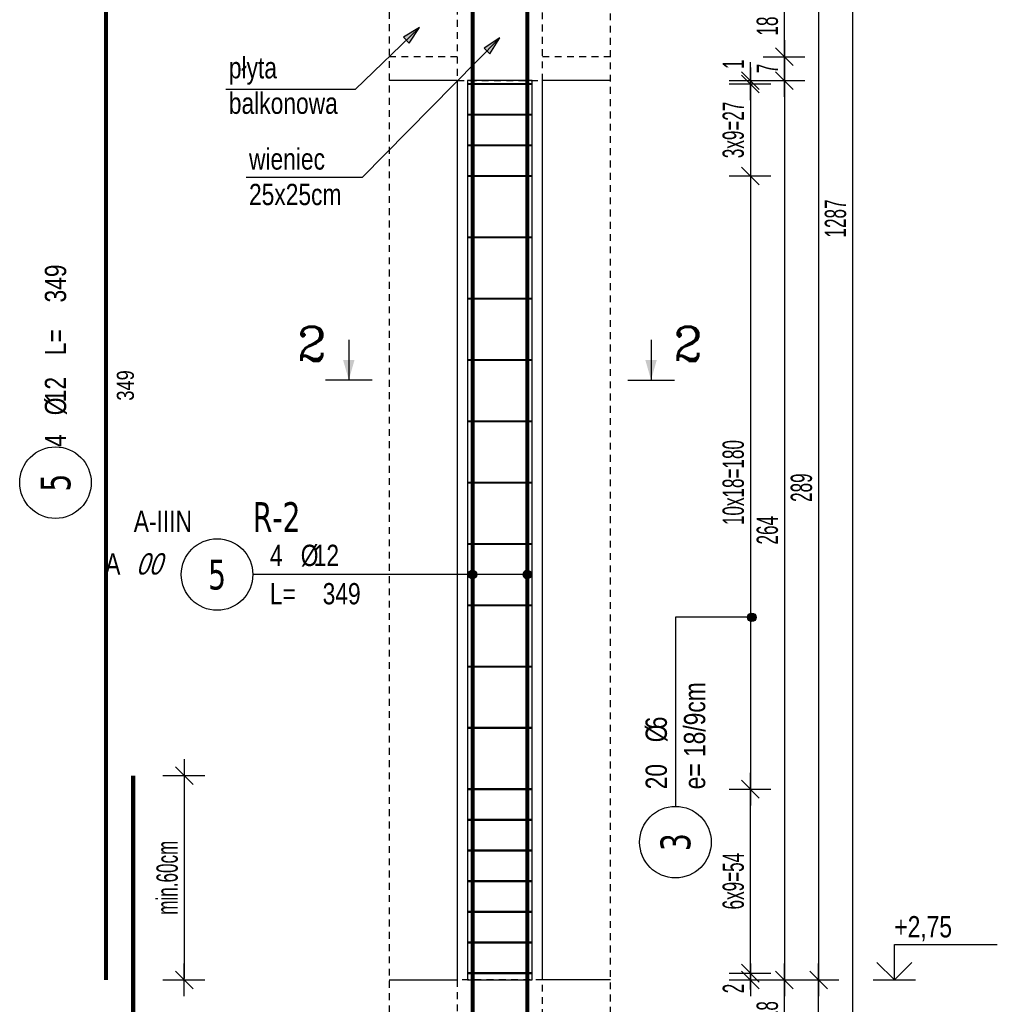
# Model space of a CAD drawing. Header units: millimetres. Extents: x 11988 to 14650, y -1596 to 604.
# Tile 13 of 38: x 12319 to 12606, y -535 to -246. Entities that reach past the tile are written whole.
import ezdxf
from ezdxf.enums import TextEntityAlignment as Align

# ---------------------------------------------------------------- set-up
doc = ezdxf.new("R2010")
doc.units = ezdxf.units.MM
doc.header["$LTSCALE"] = 10
doc.linetypes.add('MP', pattern=[0.36, 0.2, -0.16])
for name, color, linetype in [('BA_txg', 3, 'Continuous'), ('BA_wic', 1, 'Continuous'), ('BA_wis', 2, 'Continuous'), ('BA_wym', 1, 'Continuous'), ('BZ_kot', 7, 'Continuous'), ('BZ_odn', 1, 'Continuous'), ('BZ_opi1', 7, 'Continuous'), ('BZ_opi2', 4, 'Continuous'), ('BZ_opi3', 30, 'Continuous'), ('BZ_opi4', 53, 'Continuous'), ('BZ_P_roz', 11, 'Continuous'), ('BZ_P_wid', 3, 'Continuous'), ('BZ_P_wyc', 134, 'Continuous'), ('BZ_txs', 2, 'Continuous'), ('BZ_wym', 1, 'Continuous')]:
    doc.layers.add(name, color=color, linetype=linetype)
doc.layers.add('BZ_obroz', color=137, linetype='Continuous', plot=False)
doc.layers.add('BZ_pom', color=6, linetype='Continuous', plot=False)
doc.styles.add('BIKTBG', font='tahoma.ttf', dxfattribs={"width": 0.85})
doc.styles.add('BIKTC', font='bikromsw.shx', dxfattribs={"width": 0.85})
doc.styles.add('BIKTS', font='bikromsw.shx', dxfattribs={"width": 0.8})
doc.styles.add('BIKWYM', font='bikromsw.shx', dxfattribs={"width": 0.6})
doc.styles.add('ROMANC', font='ROMANC.SHX')
doc.dimstyles.new('BA_KR_25_cm', dxfattribs={"dimscale": 0.25, "dimtxt": 25, "dimasz": 1.666667, "dimexe": 24, "dimexo": 0, "dimgap": 0, "dimtad": 0, "dimdec": 1, "dimrnd": 0.5, "dimzin": 9, "dimdsep": 46, "dimtxsty": 'BIKWYM', "dimblk": 'WYM-KR', "dimcen": 0, "dimdle": 20, "dimclrd": 256, "dimclre": 256, "dimclrt": 2, "dimadec": 0, "dimazin": 0, "dimtfac": 0.033333, "dimtdec": 1, "dimtmove": 0, "dimatfit": 3, "dimldrblk": 'WYM-KR', "dimfxl": 25, "dimfxlon": 1, "dimtvp": 0.8, "dimtolj": 1, "dimarcsym": 0})
doc.dimstyles.new('BZ_KP_25_cm', dxfattribs={"dimscale": 0.25, "dimtxt": 25, "dimasz": 1.666667, "dimexe": 24, "dimexo": 0, "dimgap": 0, "dimtad": 0, "dimdec": 1, "dimrnd": 0.5, "dimzin": 9, "dimdsep": 46, "dimtxsty": 'BIKWYM', "dimblk": 'WYM-KR', "dimblk1": 'WYM-KP', "dimblk2": 'WYM-KP', "dimsah": 1, "dimcen": 0, "dimdle": 20, "dimclrd": 256, "dimclre": 256, "dimclrt": 7, "dimadec": 0, "dimazin": 0, "dimtfac": 0.033333, "dimtdec": 1, "dimtmove": 0, "dimatfit": 3, "dimldrblk": 'WYM-KP', "dimfxl": 1, "dimtvp": 0.8, "dimtolj": 1, "dimarcsym": 0})
doc.dimstyles.new('BZ_ST_25_cm', dxfattribs={"dimscale": 0.25, "dimtxt": 25, "dimasz": 1.666667, "dimexe": 24, "dimexo": 0, "dimgap": 0, "dimtad": 0, "dimdec": 1, "dimrnd": 0.5, "dimdsep": 46, "dimtxsty": 'BIKWYM', "dimblk": 'WYM-ST', "dimcen": 0, "dimdle": 20, "dimclrd": 256, "dimclre": 256, "dimclrt": 7, "dimadec": 0, "dimazin": 0, "dimtfac": 0.033333, "dimtdec": 1, "dimtix": 1, "dimtmove": 2, "dimatfit": 3, "dimldrblk": 'WYM-ST', "dimfxl": 1, "dimtvp": 0.8, "dimtolj": 1, "dimtzin": 0, "dimarcsym": 0})

# ---------------------------------------------------------------- blocks, each defined once
blk = doc.blocks.new('ST2')
blk.add_line((13.77, 0), (0, 0))
blk.add_solid([(6.84, -1.95), (6.84, 1.95), (0, 0)])
blk = doc.blocks.new('eprzh')
blk.add_line((-47.9, 0), (47.9, 0))
at = {"xscale": 6, "yscale": 6, "zscale": 6, "rotation": 90}
blk.add_blockref('ST2', (0, 0), dxfattribs=at)
at = {"style": 'ROMANC'}
blk.add_attdef('PRZ', text='', height=70, dxfattribs=at).set_placement((76, 39.4), align=Align.CENTER)
blk = doc.blocks.new('WYM-KP')
blk.add_hatch(color=256).paths.add_polyline_path([(3, 0, 1), (-3, 0, 1)])
blk.add_circle((0, 0), 3)
blk = doc.blocks.new('WYM-KR')
at = {"linetype": 'ByBlock'}
blk.add_line((11.52, 0), (-11.52, 0), dxfattribs=at)
at = {"color": 7, "linetype": 'ByBlock'}
blk.add_line((6.24, 6.24), (-6.24, -6.24), dxfattribs=at)
blk = doc.blocks.new('bik_BlkOpPret', base_point=(608.5, -87.83))
at = {"layer": 'BZ_opi1', "style": 'BIKTS', "width": 0.8}
for tag, p in [('SZTUK', (567.31, -85.33)), ('PRZEDR_FI', (581.12, -85.33)), ('PRZEKROJ', (584.93, -85.33)), ('PRZEDR_L', (567.31, -96.58)), ('DLUGOSC', (582.78, -96.58)), ('UWAGA', (567.31, -105.33))]:
    blk.add_attdef(tag, p, '', height=6.25, dxfattribs=at)
at = {"layer": 'BZ_opi2', "style": 'BIKTBG', "width": 0.8}
blk.add_attdef('NUMER', text='', height=8.75, dxfattribs=at).set_placement((551.81, -87.83), align=Align.MIDDLE_CENTER)
at = {"layer": 'BZ_pom', "width": 0.8}
for tag, p, height, style in [('POZYCJA', (562.31, -75.33), 8.75, 'BIKTBG'), ('GATUNEK', (526.97, -75.33), 6.25, 'BIKTS'), ('METODA_L', (520.17, -87.83), 6.25, 'BIKTS'), ('EURO_KOD', (529.45, -87.83), 6.25, 'BIKTS')]:
    blk.add_attdef(tag, p, '', height=height, dxfattribs=dict(at, style=style))
at = {"layer": 'BZ_wym', "width": 0.8}
for tag, p, height, style, flags in [('PRZEDR_NR', (567.31, -114.71), 8.75, 'BIKTBG', 1), ('PRZEDR_SZT', (567.31, -124.08), 6.25, 'BIKTS', 1), ('TYP_PRETA', (567.31, -133.46), 6.25, 'BIKTS', 3), ('EURO_KOD_SEGMENTY', (580.88, -142.83), 6.25, 'BIKTS', 3), ('HAK_1', (567.31, -152.21), 6.25, 'BIKTS', 3), ('HAK_2', (567.31, -161.58), 6.25, 'BIKTS', 3), ('ID', (567.31, -170.96), 6.25, 'BIKTS', 3), ('ID_C', (567.31, -180.33), 6.25, 'BIKTS', 3), ('b_atr_0', (567.31, -189.71), 6.25, 'BIKTS', 3)]:
    blk.add_attdef(tag, p, '', height=height, dxfattribs=dict(at, style=style, flags=flags))
blk = doc.blocks.new('bik_BlkOpPretW', base_point=(917.65, 307.46))
at = {"layer": 'BZ_opi2', "style": 'BIKTBG', "width": 0.8}
blk.add_attdef('NUMER', text='', height=8.75, dxfattribs=at).set_placement((933.15, 307.46), align=Align.MIDDLE_CENTER)
at = {"layer": 'BZ_opi4', "style": 'BIKTS', "width": 0.8}
for tag, p in [('SZTUK', (943.38, 304.33)), ('PRZEDR_FI', (952.43, 304.33)), ('PRZEKROJ', (956.24, 304.33)), ('PRZEDR_L', (970.04, 304.33)), ('DLUGOSC', (985.52, 304.33))]:
    blk.add_attdef(tag, p, '', height=6.25, dxfattribs=at)
at = {"layer": 'BZ_pom', "width": 0.8}
for tag, p, height, style, flags in [('POZYCJA', (943.38, 294.96), 8.75, 'BIKTBG', 3), ('GATUNEK', (943.38, 285.58), 6.25, 'BIKTS', 1), ('METODA_L', (943.38, 266.83), 6.25, 'BIKTS', 3)]:
    blk.add_attdef(tag, p, '', height=height, dxfattribs=dict(at, style=style, flags=flags))
at = {"layer": 'BZ_wym', "width": 0.8}
for tag, p, height, style, flags in [('UWAGA', (943.38, 276.21), 6.25, 'BIKTS', 1), ('TYP_PRETA', (943.38, 257.46), 6.25, 'BIKTS', 3), ('PRZEDR_NR', (943.38, 248.08), 8.75, 'BIKTBG', 1), ('PRZEDR_SZT', (943.38, 238.71), 6.25, 'BIKTS', 1), ('EURO_KOD', (943.38, 229.33), 6.25, 'BIKTS', 3), ('EURO_KOD_SEGMENTY', (956.95, 229.33), 6.25, 'BIKTS', 3), ('HAK_1', (943.38, 219.96), 6.25, 'BIKTS', 3), ('HAK_2', (943.38, 210.58), 6.25, 'BIKTS', 3), ('ID', (943.38, 201.21), 6.25, 'BIKTS', 3), ('ID_C', (943.38, 191.83), 6.25, 'BIKTS', 3), ('b_atr_0', (943.38, 182.46), 6.25, 'BIKTS', 3)]:
    blk.add_attdef(tag, p, '', height=height, dxfattribs=dict(at, style=style, flags=flags))
blk = doc.blocks.new('*D90')
at = {"layer": 'BA_wym', "lineweight": -2}
for p, q in [((12361.51, -468.34), (12373.76, -468.34)), ((12367.76, -468.76), (12367.76, -527.92)), ((12361.51, -528.34), (12373.76, -528.34))]:
    blk.add_line(p, q, dxfattribs=at)
at = {"layer": 'Defpoints', "color": 0}
for p in [(12352.76, -468.34), (12344.76, -528.34), (12367.76, -528.34)]:
    blk.add_point(p, dxfattribs=at)
at = {"layer": 'BA_wym', "lineweight": -2, "xscale": 0.4166666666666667, "yscale": 0.4166666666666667, "zscale": 0.4166666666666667}
for p, rotation in [((12367.76, -468.34), 90), ((12367.76, -528.34), 270)]:
    blk.add_blockref('WYM-KR', p, dxfattribs=dict(at, rotation=rotation))
at = {"layer": 'BA_wym', "color": 2, "insert": (12362.76, -498.34), "char_height": 6.25, "attachment_point": 5, "rotation": 90, "style": 'BIKWYM'}
blk.add_mtext('\\A1;min.60cm', dxfattribs=at)
blk = doc.blocks.new('*D99')
at = {"layer": 'BA_wym', "lineweight": -2}
for p, q in [((12533.88, -525.92), (12533.88, -525.51)), ((12527.63, -526.34), (12539.88, -526.34)), ((12527.63, -528.34), (12539.88, -528.34)), ((12533.88, -526.34), (12533.88, -528.34)), ((12533.88, -528.76), (12533.88, -532.51))]:
    blk.add_line(p, q, dxfattribs=at)
at = {"layer": 'Defpoints', "color": 0}
for p in [(12469.88, -526.34), (12492.88, -528.34), (12533.88, -528.34)]:
    blk.add_point(p, dxfattribs=at)
at = {"layer": 'BA_wym', "lineweight": -2, "xscale": 0.4166666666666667, "yscale": 0.4166666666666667, "zscale": 0.4166666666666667}
for p, rotation in [((12533.88, -526.34), 270), ((12533.88, -528.34), 90)]:
    blk.add_blockref('WYM-KR', p, dxfattribs=dict(at, rotation=rotation))
at = {"layer": 'BA_wym', "color": 2, "insert": (12528.88, -530.84), "char_height": 6.25, "attachment_point": 5, "rotation": 90, "style": 'BIKWYM'}
blk.add_mtext('\\A1;2', dxfattribs=at)
blk = doc.blocks.new('*D100')
at = {"layer": 'BA_wym', "lineweight": -2}
for p, q in [((12527.63, -472.34), (12539.88, -472.34)), ((12533.88, -525.92), (12533.88, -472.76)), ((12527.63, -526.34), (12539.88, -526.34))]:
    blk.add_line(p, q, dxfattribs=at)
at = {"layer": 'Defpoints', "color": 0}
for p in [(12469.88, -472.34), (12533.88, -472.34), (12469.88, -526.34)]:
    blk.add_point(p, dxfattribs=at)
at = {"layer": 'BA_wym', "lineweight": -2, "xscale": 0.4166666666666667, "yscale": 0.4166666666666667, "zscale": 0.4166666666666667}
for p, rotation in [((12533.88, -472.34), 90), ((12533.88, -526.34), 270)]:
    blk.add_blockref('WYM-KR', p, dxfattribs=dict(at, rotation=rotation))
at = {"layer": 'BA_wym', "color": 2, "insert": (12528.88, -499.34), "char_height": 6.25, "attachment_point": 5, "rotation": 90, "style": 'BIKWYM'}
blk.add_mtext('\\A1;6x9=54', dxfattribs=at)
blk = doc.blocks.new('*D101')
at = {"layer": 'BA_wym', "lineweight": -2}
for p, q in [((12527.63, -292.34), (12539.88, -292.34)), ((12533.88, -292.76), (12533.88, -471.92)), ((12527.63, -472.34), (12539.88, -472.34))]:
    blk.add_line(p, q, dxfattribs=at)
at = {"layer": 'Defpoints', "color": 0}
for p in [(12469.88, -292.34), (12469.88, -472.34), (12533.88, -472.34)]:
    blk.add_point(p, dxfattribs=at)
at = {"layer": 'BA_wym', "lineweight": -2, "xscale": 0.4166666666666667, "yscale": 0.4166666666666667, "zscale": 0.4166666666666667}
for p, rotation in [((12533.88, -292.34), 90), ((12533.88, -472.34), 270)]:
    blk.add_blockref('WYM-KR', p, dxfattribs=dict(at, rotation=rotation))
at = {"layer": 'BA_wym', "color": 2, "insert": (12528.88, -382.34), "char_height": 6.25, "attachment_point": 5, "rotation": 90, "style": 'BIKWYM'}
blk.add_mtext('\\A1;10x18=180', dxfattribs=at)
blk = doc.blocks.new('*D102')
at = {"layer": 'BA_wym', "lineweight": -2}
for p, q in [((12527.63, -265.34), (12539.88, -265.34)), ((12533.88, -264.92), (12533.88, -264.51)), ((12533.88, -265.34), (12533.88, -292.34)), ((12527.63, -292.34), (12539.88, -292.34)), ((12533.88, -292.76), (12533.88, -293.17))]:
    blk.add_line(p, q, dxfattribs=at)
at = {"layer": 'Defpoints', "color": 0}
for p in [(12469.88, -265.34), (12469.88, -292.34), (12533.88, -292.34)]:
    blk.add_point(p, dxfattribs=at)
at = {"layer": 'BA_wym', "lineweight": -2, "xscale": 0.4166666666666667, "yscale": 0.4166666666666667, "zscale": 0.4166666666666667}
for p, rotation in [((12533.88, -265.34), 270), ((12533.88, -292.34), 90)]:
    blk.add_blockref('WYM-KR', p, dxfattribs=dict(at, rotation=rotation))
at = {"layer": 'BA_wym', "color": 2, "insert": (12528.88, -278.84), "char_height": 6.25, "attachment_point": 5, "rotation": 90, "style": 'BIKWYM'}
blk.add_mtext('\\A1;3x9=27', dxfattribs=at)
blk = doc.blocks.new('*D103')
at = {"layer": 'BA_wym', "lineweight": -2}
for p, q in [((12533.88, -263.92), (12533.88, -258.95)), ((12527.63, -264.34), (12539.88, -264.34)), ((12527.63, -265.34), (12539.88, -265.34)), ((12533.88, -265.34), (12533.88, -264.34)), ((12533.88, -265.76), (12533.88, -266.17))]:
    blk.add_line(p, q, dxfattribs=at)
at = {"layer": 'Defpoints', "color": 0}
for p in [(12469.88, -265.34), (12492.88, -264.34), (12533.88, -264.34)]:
    blk.add_point(p, dxfattribs=at)
at = {"layer": 'BA_wym', "lineweight": -2, "xscale": 0.4166666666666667, "yscale": 0.4166666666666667, "zscale": 0.4166666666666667}
for p, rotation in [((12533.88, -264.34), 270), ((12533.88, -265.34), 90)]:
    blk.add_blockref('WYM-KR', p, dxfattribs=dict(at, rotation=rotation))
at = {"layer": 'BA_wym', "color": 2, "insert": (12528.88, -259.54), "char_height": 6.25, "attachment_point": 5, "rotation": 90, "style": 'BIKWYM'}
blk.add_mtext('\\A1;1', dxfattribs=at)
blk = doc.blocks.new('bik_BlkOpPretU', base_point=(1570.94, 615.52))
at = {"layer": 'BZ_opi2', "style": 'BIKTBG', "width": 0.8}
blk.add_attdef('NUMER', text='', height=8.75, dxfattribs=at).set_placement((1514.25, 615.52), align=Align.MIDDLE_CENTER)
at = {"layer": 'BZ_opi4', "style": 'BIKTS', "width": 0.8}
for tag, p in [('SZTUK', (1529.75, 618.02)), ('PRZEDR_FI', (1538.8, 618.02)), ('PRZEKROJ', (1542.61, 618.02)), ('PRZEDR_L', (1529.75, 606.77)), ('DLUGOSC', (1545.23, 606.77)), ('UWAGA', (1529.75, 598.02))]:
    blk.add_attdef(tag, p, '', height=6.25, dxfattribs=at)
at = {"layer": 'BZ_pom', "width": 0.8}
for tag, p, height, style in [('POZYCJA', (1524.75, 628.02), 8.75, 'BIKTBG'), ('GATUNEK', (1483.8, 628.02), 6.25, 'BIKTS'), ('METODA_L', (1489.99, 615.52), 6.25, 'BIKTS')]:
    blk.add_attdef(tag, p, '', height=height, dxfattribs=dict(at, style=style))
at = {"layer": 'BZ_wym', "width": 0.8}
for tag, p, height, style, flags in [('PRZEDR_NR', (1529.75, 588.65), 8.75, 'BIKTBG', 1), ('PRZEDR_SZT', (1529.75, 579.27), 6.25, 'BIKTS', 1), ('TYP_PRETA', (1529.75, 569.9), 6.25, 'BIKTS', 3), ('EURO_KOD', (1529.75, 560.52), 6.25, 'BIKTS', 3), ('EURO_KOD_SEGMENTY', (1544.75, 560.52), 6.25, 'BIKTS', 3), ('HAK_1', (1529.75, 551.15), 6.25, 'BIKTS', 3), ('HAK_2', (1529.75, 541.77), 6.25, 'BIKTS', 3), ('ID', (1529.75, 532.4), 6.25, 'BIKTS', 3), ('ID_C', (1529.75, 523.02), 6.25, 'BIKTS', 3), ('b_atr_0', (1529.75, 513.65), 6.25, 'BIKTS', 3)]:
    blk.add_attdef(tag, p, '', height=height, dxfattribs=dict(at, style=style, flags=flags))
blk = doc.blocks.new('*D119')
at = {"layer": 'BA_wym', "lineweight": -2}
for p, q in [((12537.63, -528.34), (12549.88, -528.34)), ((12543.88, -545.92), (12543.88, -528.76)), ((12537.63, -546.34), (12549.88, -546.34))]:
    blk.add_line(p, q, dxfattribs=at)
at = {"layer": 'Defpoints', "color": 0}
for p in [(12492.88, -528.34), (12543.88, -528.34), (12492.88, -546.34)]:
    blk.add_point(p, dxfattribs=at)
at = {"layer": 'BA_wym', "lineweight": -2, "xscale": 0.4166666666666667, "yscale": 0.4166666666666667, "zscale": 0.4166666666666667}
for p, rotation in [((12543.88, -528.34), 90), ((12543.88, -546.34), 270)]:
    blk.add_blockref('WYM-KR', p, dxfattribs=dict(at, rotation=rotation))
at = {"layer": 'BA_wym', "color": 2, "insert": (12538.88, -537.34), "char_height": 6.25, "attachment_point": 5, "rotation": 90, "style": 'BIKWYM'}
blk.add_mtext('\\A1;18', dxfattribs=at)
blk = doc.blocks.new('*D120')
at = {"layer": 'BA_wym', "lineweight": -2}
for p, q in [((12537.63, -264.34), (12549.88, -264.34)), ((12543.88, -264.76), (12543.88, -527.92)), ((12537.63, -528.34), (12549.88, -528.34))]:
    blk.add_line(p, q, dxfattribs=at)
at = {"layer": 'Defpoints', "color": 0}
for p in [(12492.88, -264.34), (12492.88, -528.34), (12543.88, -528.34)]:
    blk.add_point(p, dxfattribs=at)
at = {"layer": 'BA_wym', "lineweight": -2, "xscale": 0.4166666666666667, "yscale": 0.4166666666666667, "zscale": 0.4166666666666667}
for p, rotation in [((12543.88, -264.34), 90), ((12543.88, -528.34), 270)]:
    blk.add_blockref('WYM-KR', p, dxfattribs=dict(at, rotation=rotation))
at = {"layer": 'BA_wym', "color": 2, "insert": (12538.88, -396.34), "char_height": 6.25, "attachment_point": 5, "rotation": 90, "style": 'BIKWYM'}
blk.add_mtext('\\A1;264', dxfattribs=at)
blk = doc.blocks.new('*D121')
at = {"layer": 'BA_wym', "lineweight": -2}
for p, q in [((12537.63, -257.34), (12549.88, -257.34)), ((12543.88, -257.76), (12543.88, -263.92)), ((12537.63, -264.34), (12549.88, -264.34))]:
    blk.add_line(p, q, dxfattribs=at)
at = {"layer": 'Defpoints', "color": 0}
for p in [(12492.88, -257.34), (12492.88, -264.34), (12543.88, -264.34)]:
    blk.add_point(p, dxfattribs=at)
at = {"layer": 'BA_wym', "lineweight": -2, "xscale": 0.4166666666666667, "yscale": 0.4166666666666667, "zscale": 0.4166666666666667}
for p, rotation in [((12543.88, -257.34), 90), ((12543.88, -264.34), 270)]:
    blk.add_blockref('WYM-KR', p, dxfattribs=dict(at, rotation=rotation))
at = {"layer": 'BA_wym', "color": 2, "insert": (12538.88, -260.84), "char_height": 6.25, "attachment_point": 5, "rotation": 90, "style": 'BIKWYM'}
blk.add_mtext('\\A1;7', dxfattribs=at)
blk = doc.blocks.new('*D122')
at = {"layer": 'BA_wym', "lineweight": -2}
for p, q in [((12537.63, -239.34), (12549.88, -239.34)), ((12543.88, -256.92), (12543.88, -239.76)), ((12537.63, -257.34), (12549.88, -257.34))]:
    blk.add_line(p, q, dxfattribs=at)
at = {"layer": 'Defpoints', "color": 0}
for p in [(12492.88, -239.34), (12543.88, -239.34), (12492.88, -257.34)]:
    blk.add_point(p, dxfattribs=at)
at = {"layer": 'BA_wym', "lineweight": -2, "xscale": 0.4166666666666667, "yscale": 0.4166666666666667, "zscale": 0.4166666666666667}
for p, rotation in [((12543.88, -239.34), 90), ((12543.88, -257.34), 270)]:
    blk.add_blockref('WYM-KR', p, dxfattribs=dict(at, rotation=rotation))
at = {"layer": 'BA_wym', "color": 2, "insert": (12538.88, -248.34), "char_height": 6.25, "attachment_point": 5, "rotation": 90, "style": 'BIKWYM'}
blk.add_mtext('\\A1;18', dxfattribs=at)
blk = doc.blocks.new('*D131')
at = {"layer": 'BA_wym', "lineweight": -2}
for p, q in [((12547.63, -528.34), (12559.88, -528.34)), ((12553.88, -816.92), (12553.88, -528.76)), ((12547.63, -817.34), (12559.88, -817.34))]:
    blk.add_line(p, q, dxfattribs=at)
at = {"layer": 'Defpoints', "color": 0}
for p in [(12492.88, -528.34), (12553.88, -528.34), (12492.88, -817.34)]:
    blk.add_point(p, dxfattribs=at)
at = {"layer": 'BA_wym', "lineweight": -2, "xscale": 0.4166666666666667, "yscale": 0.4166666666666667, "zscale": 0.4166666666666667}
for p, rotation in [((12553.88, -528.34), 90), ((12553.88, -817.34), 270)]:
    blk.add_blockref('WYM-KR', p, dxfattribs=dict(at, rotation=rotation))
at = {"layer": 'BA_wym', "color": 2, "insert": (12548.88, -672.84), "char_height": 6.25, "attachment_point": 5, "rotation": 90, "style": 'BIKWYM'}
blk.add_mtext('\\A1;289', dxfattribs=at)
blk = doc.blocks.new('*D132')
at = {"layer": 'BA_wym', "lineweight": -2}
for p, q in [((12547.63, -239.34), (12559.88, -239.34)), ((12553.88, -239.76), (12553.88, -527.92)), ((12547.63, -528.34), (12559.88, -528.34))]:
    blk.add_line(p, q, dxfattribs=at)
at = {"layer": 'Defpoints', "color": 0}
for p in [(12492.88, -239.34), (12492.88, -528.34), (12553.88, -528.34)]:
    blk.add_point(p, dxfattribs=at)
at = {"layer": 'BA_wym', "lineweight": -2, "xscale": 0.4166666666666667, "yscale": 0.4166666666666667, "zscale": 0.4166666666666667}
for p, rotation in [((12553.88, -239.34), 90), ((12553.88, -528.34), 270)]:
    blk.add_blockref('WYM-KR', p, dxfattribs=dict(at, rotation=rotation))
at = {"layer": 'BA_wym', "color": 2, "insert": (12548.88, -383.84), "char_height": 6.25, "attachment_point": 5, "rotation": 90, "style": 'BIKWYM'}
blk.add_mtext('\\A1;289', dxfattribs=at)
blk = doc.blocks.new('*D135')
at = {"layer": 'BA_wym', "lineweight": -2}
for p, q in [((12557.63, 338.66), (12569.88, 338.66)), ((12563.88, 338.24), (12563.88, -947.92)), ((12557.63, -948.34), (12569.88, -948.34))]:
    blk.add_line(p, q, dxfattribs=at)
at = {"layer": 'Defpoints', "color": 0}
for p in [(12492.88, 338.66), (12492.88, -948.34), (12563.88, -948.34)]:
    blk.add_point(p, dxfattribs=at)
at = {"layer": 'BA_wym', "lineweight": -2, "xscale": 0.4166666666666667, "yscale": 0.4166666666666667, "zscale": 0.4166666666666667}
for p, rotation in [((12563.88, 338.66), 90), ((12563.88, -948.34), 270)]:
    blk.add_blockref('WYM-KR', p, dxfattribs=dict(at, rotation=rotation))
at = {"layer": 'BA_wym', "color": 2, "insert": (12558.88, -304.84), "char_height": 6.25, "attachment_point": 5, "rotation": 90, "style": 'BIKWYM'}
blk.add_mtext('\\A1;1287', dxfattribs=at)
blk = doc.blocks.new('WYM-ST')
blk.add_hatch(color=256).paths.add_polyline_path([(-13, 2.88), (0, 0), (-13, -2.88)])
blk.add_lwpolyline([(0, 0), (-13, 2.88), (-13, -2.88), (0, 0)])
blk = doc.blocks.new('*U29')
for p, q in [((0, 4.17), (12.08, 4.17)), ((0, 0), (0, 4.17))]:
    blk.add_line(p, q)
at = {"color": 1}
blk.add_line((-2.5, 0), (2.5, 0), dxfattribs=at)
blk.add_lwpolyline([(-2.06, 2.06), (0, 0), (2.06, 2.06)])
at = {"style": 'BIKTS', "width": 0.8}
blk.add_attdef('POZIOM', text='', height=2.5, dxfattribs=at).set_placement((0, 6.25), align=Align.MIDDLE_LEFT)

msp = doc.modelspace()

# ---------------------------------------------------------------- linework, layer by layer
at = {"layer": 'BA_wic', "linetype": 'MP'}
for points in [[(12427.88, 346.16), (12427.88, -955.84)], [(12492.88, -955.84), (12492.88, 346.16)], [(12447.88, -239.34), (12447.88, -264.34), (12472.88, -264.34), (12472.88, -239.34), (12447.88, -239.34)], [(12447.88, -257.34), (12427.88, -257.34)], [(12492.88, -257.34), (12472.88, -257.34)], [(12447.88, -528.34), (12447.88, -553.34), (12472.88, -553.34), (12472.88, -528.34), (12447.88, -528.34)]]:
    msp.add_lwpolyline(points, dxfattribs=at)
at = {"layer": 'BA_wis'}
for points in [[(12447.88, -264.34), (12427.88, -264.34)], [(12447.88, -264.34), (12447.88, -528.34)], [(12472.88, -528.34), (12472.88, -264.34)], [(12492.88, -264.34), (12472.88, -264.34)], [(12427.88, -528.34), (12447.88, -528.34)], [(12492.88, -528.34), (12472.88, -528.34)]]:
    msp.add_lwpolyline(points, dxfattribs=at)
at = {"layer": 'BZ_obroz'}
msp.add_lwpolyline([(12450.88, -528.34), (12469.88, -528.34), (12469.88, -264.34), (12450.88, -264.34)], close=True, dxfattribs=at)
at = {"layer": 'BZ_odn', "color": 252}
for centre in [(12329.96, -382.37), (12511.88, -487.88)]:
    msp.add_circle(centre, 10.5, dxfattribs=at)
at = {"layer": 'BZ_odn'}
msp.add_circle((12377.38, -409.34), 10.5, dxfattribs=at)
at = {"layer": 'BZ_P_roz', "const_width": 0.6}
for points in [[(12450.88, -265.34), (12469.88, -265.34)], [(12450.88, -274.34), (12469.88, -274.34)], [(12450.88, -283.34), (12469.88, -283.34)], [(12450.88, -292.34), (12469.88, -292.34)], [(12450.88, -310.34), (12469.88, -310.34)], [(12450.88, -328.34), (12469.88, -328.34)], [(12450.88, -346.34), (12469.88, -346.34)], [(12450.88, -364.34), (12469.88, -364.34)], [(12450.88, -382.34), (12469.88, -382.34)], [(12450.88, -400.34), (12469.88, -400.34)], [(12450.88, -418.34), (12469.88, -418.34)], [(12450.88, -436.34), (12469.88, -436.34)], [(12450.88, -454.34), (12469.88, -454.34)], [(12450.88, -472.34), (12469.88, -472.34)], [(12450.88, -481.34), (12469.88, -481.34)], [(12450.88, -490.34), (12469.88, -490.34)], [(12450.88, -499.34), (12469.88, -499.34)], [(12450.88, -508.34), (12469.88, -508.34)], [(12450.88, -517.34), (12469.88, -517.34)], [(12450.88, -526.34), (12469.88, -526.34)]]:
    msp.add_lwpolyline(points, dxfattribs=at)
at = {"layer": 'BZ_P_wid', "const_width": 1.2}
for points in [[(12452.35, -179.34), (12452.35, -528.34)], [(12468.42, -179.34), (12468.42, -528.34)], [(12452.35, -468.34), (12452.35, -817.34)], [(12468.42, -468.34), (12468.42, -817.34)]]:
    msp.add_lwpolyline(points, dxfattribs=at)
at = {"layer": 'BZ_P_wyc', "linetype": 'Continuous', "const_width": 1.2}
for points in [[(12344.76, -179.34), (12344.76, -528.34)], [(12352.76, -468.34), (12352.76, -817.34)]]:
    msp.add_lwpolyline(points, dxfattribs=at)

# ---------------------------------------------------------------- block references
ref = msp.add_blockref('bik_BlkOpPretW', (12329.96, -397.87), dxfattribs=dict(rotation=90))
ref.add_attrib('NUMER', '5', dxfattribs={"layer": 'BZ_opi2', "height": 8.75, "rotation": 90, "style": 'BIKTBG', "width": 0.8}).set_placement((12329.96, -382.37), align=Align.MIDDLE_CENTER)
ref.add_attrib('SZTUK', '4', (12333.09, -371.87), dxfattribs={"layer": 'BZ_opi4', "height": 6.25, "rotation": 90, "style": 'BIKTS', "width": 0.8})
ref.add_attrib('PRZEKROJ', '12', (12333.09, -358.78), dxfattribs={"layer": 'BZ_opi4', "height": 6.25, "rotation": 90, "style": 'BIKTS', "width": 0.8})
ref.add_attrib('DLUGOSC', '349', (12333.09, -329.49), dxfattribs={"layer": 'BZ_opi4', "height": 6.25, "rotation": 90, "style": 'BIKTS', "width": 0.8})
ref.add_attrib('PRZEDR_FI', '%%c', (12333.09, -362.59), dxfattribs={"layer": 'BZ_opi4', "height": 6.25, "rotation": 90, "style": 'BIKTS', "width": 0.8})
ref.add_attrib('PRZEDR_L', 'L=', (12333.09, -344.97), dxfattribs={"layer": 'BZ_opi4', "height": 6.25, "rotation": 90, "style": 'BIKTS', "width": 0.8})
ref = msp.add_blockref('bik_BlkOpPret', (12431.69, -409.34))
ref.add_attrib('NUMER', '5', dxfattribs={"layer": 'BZ_opi2', "height": 8.75, "style": 'BIKTBG', "width": 0.8}).set_placement((12377.38, -409.34), align=Align.MIDDLE_CENTER)
ref.add_attrib('POZYCJA', 'R-2', (12387.88, -396.84), dxfattribs={"layer": 'BZ_pom', "height": 8.75, "style": 'BIKTBG', "width": 0.8})
ref.add_attrib('SZTUK', '4', (12392.88, -406.84), dxfattribs={"layer": 'BZ_opi1', "height": 6.25, "style": 'BIKTS', "width": 0.8})
ref.add_attrib('GATUNEK', 'A-IIIN', (12352.93, -396.84), dxfattribs={"layer": 'BZ_pom', "height": 6.25, "style": 'BIKTS', "width": 0.8})
ref.add_attrib('PRZEKROJ', '12', (12405.74, -406.84), dxfattribs={"layer": 'BZ_opi1', "height": 6.25, "style": 'BIKTS', "width": 0.8})
ref.add_attrib('DLUGOSC', '349', (12408.36, -418.09), dxfattribs={"layer": 'BZ_opi1', "height": 6.25, "style": 'BIKTS', "width": 0.8})
ref.add_attrib('METODA_L', 'A', (12344.55, -409.34), dxfattribs={"layer": 'BZ_pom', "height": 6.25, "style": 'BIKTS', "width": 0.8})
ref.add_attrib('PRZEDR_FI', '%%c', (12401.93, -406.84), dxfattribs={"layer": 'BZ_opi1', "height": 6.25, "style": 'BIKTS', "width": 0.8})
ref.add_attrib('PRZEDR_L', 'L=', (12392.88, -418.09), dxfattribs={"layer": 'BZ_opi1', "height": 6.25, "style": 'BIKTS', "width": 0.8})
ref.add_attrib('EURO_KOD', '00', (12353.6, -409.34), dxfattribs={"layer": 'BZ_pom', "height": 6.25, "style": 'BIKTS', "oblique": 18, "width": 0.8})
ref = msp.add_blockref('bik_BlkOpPretU', (12511.88, -421.9), dxfattribs=dict(rotation=90))
ref.add_attrib('NUMER', '3', dxfattribs={"layer": 'BZ_opi2', "height": 8.75, "rotation": 90, "style": 'BIKTBG', "width": 0.8}).set_placement((12511.88, -487.88), align=Align.MIDDLE_CENTER)
ref.add_attrib('SZTUK', '20', (12509.38, -472.38), dxfattribs={"layer": 'BZ_opi4', "height": 6.25, "rotation": 90, "style": 'BIKTS', "width": 0.8})
ref.add_attrib('PRZEKROJ', '6', (12509.38, -454.76), dxfattribs={"layer": 'BZ_opi4', "height": 6.25, "rotation": 90, "style": 'BIKTS', "width": 0.8})
ref.add_attrib('UWAGA', 'e= 18/9cm', (12520.63, -472.38), dxfattribs={"layer": 'BZ_opi4', "height": 6.25, "rotation": 90, "style": 'BIKTS', "width": 0.8})
ref.add_attrib('PRZEDR_FI', '%%c', (12509.38, -458.57), dxfattribs={"layer": 'BZ_opi4', "height": 6.25, "rotation": 90, "style": 'BIKTS', "width": 0.8})
at = {"layer": 'BA_txg'}
ref = msp.add_blockref('eprzh', (12416.04, -352.25), dxfattribs=dict(at, xscale=-0.142857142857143, yscale=0.1428571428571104, zscale=0.142857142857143))
ref.add_attrib('PRZ', '2', dxfattribs={"layer": '0', "height": 10, "style": 'ROMANC'}).set_placement((12405.18, -346.61), align=Align.CENTER)
at = {"layer": 'BA_txg', "xscale": 0.142857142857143, "yscale": 0.142857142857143, "zscale": 0.142857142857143}
msp.add_blockref('eprzh', (12504.73, -352.25), dxfattribs=at).add_auto_attribs({'PRZ': '2'})
at = {"layer": 'BZ_kot', "xscale": 2.5, "yscale": 2.5, "zscale": 2.5}
msp.add_blockref('*U29', (12576.13, -528.34), dxfattribs=at).add_auto_attribs({'POZIOM': '+2,75'})

# ---------------------------------------------------------------- texts
at = {"layer": 'BZ_opi3', "style": 'BIKTC', "width": 0.8}
msp.add_text('349', height=5, rotation=90.0002, dxfattribs=at).set_placement((12350.46, -353.84), align=Align.MIDDLE_CENTER)
at = {"layer": 'BZ_txs', "char_height": 6.25, "width": 113.0116, "attachment_point": 1, "style": 'BIKTS'}
for s, insert in [('płyta\\Pbalkonowa', (12380.84, -257.46)), ('wieniec\\P25x25cm', (12386.75, -284.24))]:
    msp.add_mtext(s, dxfattribs=dict(at, insert=insert))

# ---------------------------------------------------------------- dimensions: what is measured, and where the dimension line sits
at = {"layer": 'BA_wym'}
for base, p1, p2, override, picture, middle in [((12563.88, -948.34), (12492.88, 338.66), (12492.88, -948.34), {"dimrnd": 1, "dimblk": 'WYM-KR', "dimatfit": 1}, '*D135', (12558.88, -304.84)), ((12543.88, -239.34), (12492.88, -257.34), (12492.88, -239.34), {"dimatfit": 1}, '*D122', (12538.88, -248.34)), ((12553.88, -528.34), (12492.88, -239.34), (12492.88, -528.34), {"dimrnd": 1, "dimblk": 'WYM-KR', "dimatfit": 1}, '*D132', (12548.88, -383.84)), ((12543.88, -264.34), (12492.88, -257.34), (12492.88, -264.34), {"dimatfit": 1}, '*D121', (12538.88, -260.84)), ((12543.88, -528.34), (12492.88, -264.34), (12492.88, -528.34), {"dimrnd": 1, "dimblk": 'WYM-KR', "dimatfit": 1}, '*D120', (12538.88, -396.34)), ((12533.88, -528.34), (12469.88, -526.34), (12492.88, -528.34), {"dimatfit": 1}, '*D99', (12528.88, -530.84)), ((12543.88, -528.34), (12492.88, -546.34), (12492.88, -528.34), {"dimatfit": 1}, '*D119', (12538.88, -537.34)), ((12553.88, -528.34), (12492.88, -817.34), (12492.88, -528.34), {"dimrnd": 1, "dimblk": 'WYM-KR', "dimatfit": 1}, '*D131', (12548.88, -672.84))]:
    dim = msp.add_linear_dim(base=base, p1=p1, p2=p2, angle=90, dimstyle='BA_KR_25_cm', override=override, dxfattribs=at)
    dim.commit()
    dim.dimension.update_dxf_attribs({"geometry": picture, "text_midpoint": middle})
dim = msp.add_linear_dim(base=(12533.88, -264.34), p1=(12469.88, -265.34), p2=(12492.88, -264.34), angle=90, dimstyle='BA_KR_25_cm', override={"dimrnd": 1, "dimatfit": 1}, dxfattribs=at)
dim.commit()
dim.dimension.update_dxf_attribs({"geometry": '*D103', "text_midpoint": (12533.88, -259.54), "dimtype": 160})
dim = msp.add_linear_dim(base=(12533.88, -292.34), p1=(12469.88, -265.34), p2=(12469.88, -292.34), angle=90, text='3x9=<>', dimstyle='BA_KR_25_cm', override={"dimtxsty": 'BIKWYM', "dimatfit": 1}, dxfattribs=at)
dim.commit()
dim.dimension.update_dxf_attribs({"geometry": '*D102', "text_midpoint": (12533.88, -278.84), "dimtype": 160})
for base, p1, p2, text, picture, middle in [((12533.88, -472.34), (12469.88, -292.34), (12469.88, -472.34), '10x18=<>', '*D101', (12528.88, -382.34)), ((12367.76, -528.34), (12352.76, -468.34), (12344.76, -528.34), 'min.60cm', '*D90', (12362.76, -498.34)), ((12533.88, -472.34), (12469.88, -526.34), (12469.88, -472.34), '6x9=<>', '*D100', (12528.88, -499.34))]:
    dim = msp.add_linear_dim(base=base, p1=p1, p2=p2, angle=90, text=text, dimstyle='BA_KR_25_cm', override={"dimtxsty": 'BIKWYM', "dimatfit": 1}, dxfattribs=at)
    dim.commit()
    dim.dimension.update_dxf_attribs({"geometry": picture, "text_midpoint": middle})

# ---------------------------------------------------------------- leaders
at = {"layer": 'BZ_odn'}
for points, dimstyle in [([(12436.78, -248.76), (12417.88, -266.95), (12379.94, -266.95)], 'BZ_ST_25_cm'), ([(12460.38, -251.84), (12419.98, -292.81), (12385.96, -292.81)], 'BZ_ST_25_cm'), ([(12452.35, -409.34), (12427.88, -409.34), (12387.88, -409.34)], 'BZ_KP_25_cm'), ([(12468.42, -409.34), (12427.88, -409.34), (12387.88, -409.34)], 'BZ_KP_25_cm')]:
    msp.add_leader(points, dimstyle=dimstyle, dxfattribs=at)
at = {"layer": 'BZ_odn', "color": 252}
msp.add_leader([(12534.31, -421.9), (12511.88, -421.9), (12511.88, -477.38)], dimstyle='BZ_KP_25_cm', override={"dimclrd": 252}, dxfattribs=at)

doc.saveas('drawing.dxf')
